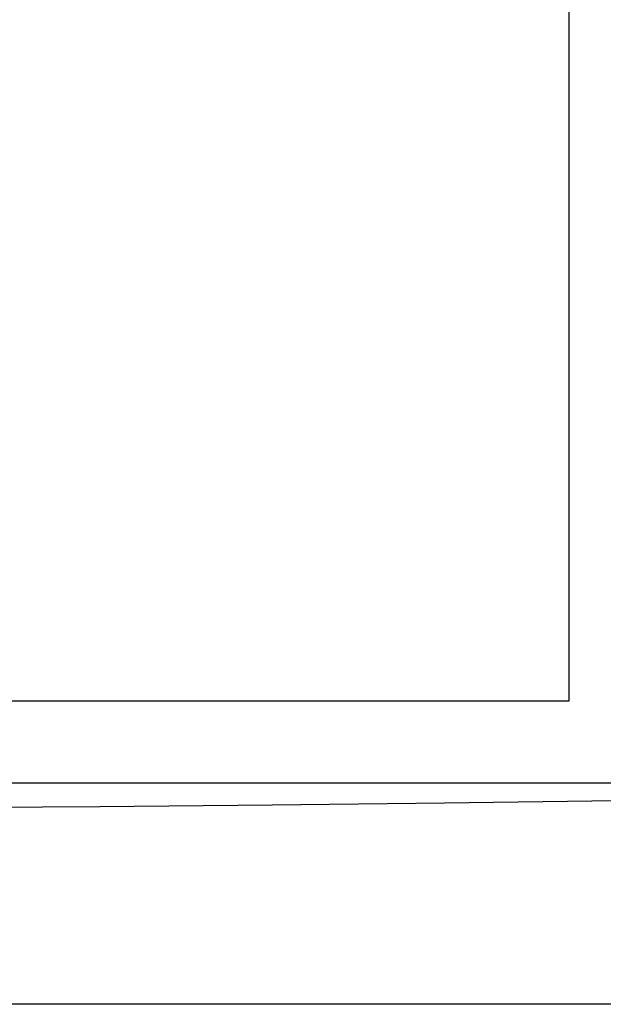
# Model space of a CAD drawing. Extents: x -71 to 52, y -13 to 68.
# Tile 19 of 81: x 1 to 5, y 43 to 50. Entities that reach past the tile are written whole.
import ezdxf

# ---------------------------------------------------------------- set-up
doc = ezdxf.new("R2010")
doc.units = 0
doc.header["$LTSCALE"] = 1.21
doc.header["$MEASUREMENT"] = 0
doc.layers.add('UNIT', color=7, linetype='CONTINUOUS')

msp = doc.modelspace()

# ---------------------------------------------------------------- linework, layer by layer
at = {"layer": 'UNIT', "linetype": 'Continuous'}
for p, q in [((4.7687, 45.249), (4.7687, 54.447)), ((-7.4213, 45.249), (4.7687, 45.249)), ((-8.1063, 44.693), (5.4537, 44.693)), ((7.0487, 43.193), (-9.7013, 43.193))]:
    msp.add_line(p, q, dxfattribs=at)
msp.add_lwpolyline([(-8.9069, 44.5933), (-7.7421, 44.5735), (-6.5766, 44.5569), (-5.4104, 44.5436), (-4.2438, 44.5336), (-3.077, 44.527), (-1.9099, 44.5237), (-0.7428, 44.5237), (0.4243, 44.527), (1.5912, 44.5336), (2.7578, 44.5436), (3.9239, 44.5569), (5.0894, 44.5735), (6.2542, 44.5933)], dxfattribs=at)

doc.saveas('drawing.dxf')
